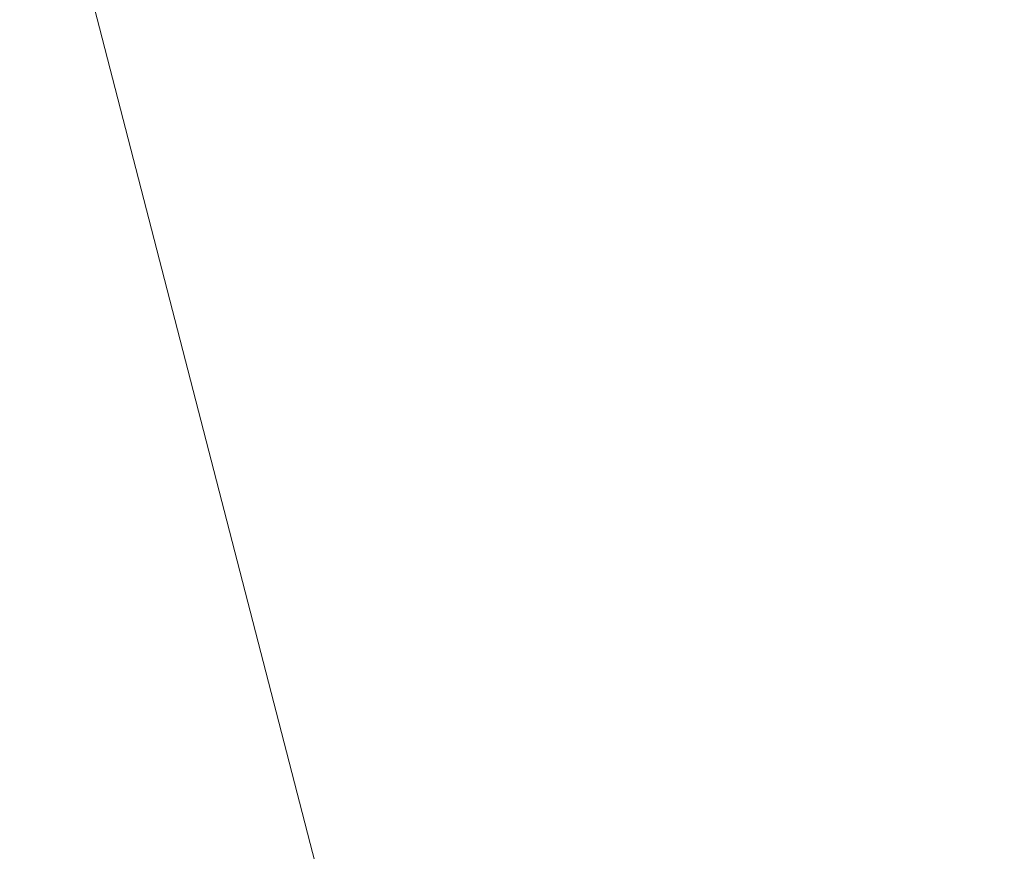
# Model space of a CAD drawing. Header units: millimetres. Extents: x -6861 to -4773, y 84 to 6892.
# Tile 19 of 108: x -6111.4765 to -6111.4224, y 6528.6349 to 6528.6806. Entities that reach past the tile are written whole.
import ezdxf

# ---------------------------------------------------------------- set-up
doc = ezdxf.new("R2010")
doc.units = ezdxf.units.MM
doc.layers.add('E-LITE-EQPM', color=7, linetype='Continuous', lineweight=20)

# ---------------------------------------------------------------- blocks, each defined once
blk = doc.blocks.new('01 PODIUM EMPOTRADO CON MARCO 1_glb - PODIUM EMPOTRADO CON MARCO 3_dwg_NS-2254 ÍßÁ_1_5Ð_$$_É_îAÔO-665804-Planta_PDF')
at = {"lineweight": 9}
blk.add_line((-4.330127, -2.5), (-2.00439, -6.528295), dxfattribs=at)
blk = doc.blocks.new('01 PODIUM EMPOTRADO CON MARCO 1_glb - 01 PODIUM EMPOTRADO CON MARCO 1-665813-Planta_PDF')
at = {"rotation": 344.4887155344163}
blk.add_blockref('01 PODIUM EMPOTRADO CON MARCO 1_glb - PODIUM EMPOTRADO CON MARCO 3_dwg_NS-2254 ÍßÁ_1_5Ð_$$_É_îAÔO-665804-Planta_PDF', (-3232.686478, 6533.750195), dxfattribs=at)
blk = doc.blocks.new('01 PODIUM EMPOTRADO CON MARCO 1_glb - 01 PODIUM EMPOTRADO CON MARCO 1-V3-Planta_PDF')
at = {"rotation": 344.4887155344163}
blk.add_blockref('01 PODIUM EMPOTRADO CON MARCO 1_glb - PODIUM EMPOTRADO CON MARCO 3_dwg_NS-2254 ÍßÁ_1_5Ð_$$_É_îAÔO-665804-Planta_PDF', (-3232.686478, 6533.750195), dxfattribs=at)

msp = doc.modelspace()

# ---------------------------------------------------------------- block references
at = {"layer": 'E-LITE-EQPM'}
for name in ['01 PODIUM EMPOTRADO CON MARCO 1_glb - 01 PODIUM EMPOTRADO CON MARCO 1-665813-Planta_PDF', '01 PODIUM EMPOTRADO CON MARCO 1_glb - 01 PODIUM EMPOTRADO CON MARCO 1-V3-Planta_PDF']:
    msp.add_blockref(name, (-2874.931544, 0), dxfattribs=at)

doc.saveas('drawing.dxf')
